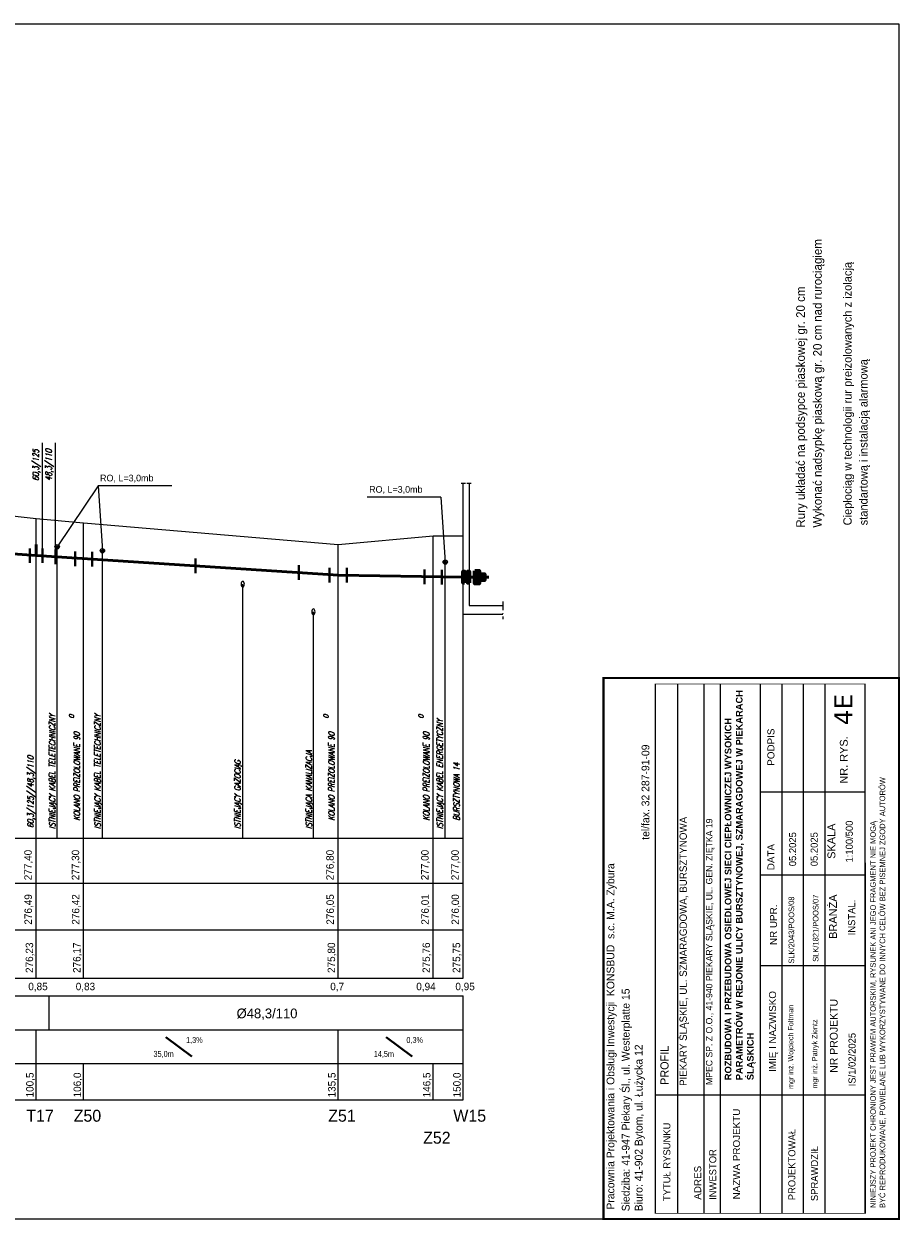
# Model space of a CAD drawing. Extents: x 6567519 to 6569315, y 5583523 to 5585607.
# Tile 65 of 67: x 6568611 to 6568814, y 5585021 to 5585298. Entities that reach past the tile are written whole.
import ezdxf

# ---------------------------------------------------------------- set-up
doc = ezdxf.new("R2010")
doc.units = 0
doc.linetypes.add('GAK', pattern=[3.5, 2, -0.7, 0.1, -0.7])
doc.linetypes.add('KOC', pattern=[2, 1.5, -0.5])
for name, color, linetype, lineweight in [('0-przyłącze', 7, 'CONTINUOUS', 50), ('monitorigng', 220, 'KOC', 30), ('pomocnicza', 140, 'CONTINUOUS', 30), ('siec', 7, 'GAK', 70), ('tekst', 2, 'CONTINUOUS', 20)]:
    doc.layers.add(name, color=color, linetype=linetype, lineweight=lineweight)
for name, color, linetype in [('_D.OBRZEŻE', 43, 'CONTINUOUS'), ('tabela', 141, 'CONTINUOUS'), ('teren', 7, 'CONTINUOUS')]:
    doc.layers.add(name, color=color, linetype=linetype)
doc.styles.add('Opisy018', font='verdana.ttf', dxfattribs={"height": 20})
doc.styles.add('ULICA', font='SIMPLEX', dxfattribs={"width": 0.8, "oblique": 15.00003, "height": 1.25})

msp = doc.modelspace()

# ---------------------------------------------------------------- hatches: boundary and pattern name
at = {"layer": 'siec', "linetype": 'Continuous'}
for points in [[(6568712.777, 5585170.958), (6568713.072, 5585170.958), (6568713.073, 5585168.35), (6568712.777, 5585168.35)], [(6568713.832, 5585170.958), (6568714.127, 5585170.958), (6568714.128, 5585168.35), (6568713.832, 5585168.35)]]:
    msp.add_hatch(color=256, dxfattribs=at).paths.add_polyline_path(points)
at = {"layer": 'siec', "lineweight": 20}
h = msp.add_hatch(color=3, dxfattribs=at)
h.paths.add_polyline_path([(6568717.688, 5585170.359), (6568717.688, 5585169.654), (6568716.495, 5585169.654), (6568716.495, 5585170.359)])
h.paths.add_polyline_path([(6568716.495, 5585168.949), (6568716.495, 5585169.654), (6568717.688, 5585169.654), (6568717.688, 5585168.949)])
h.paths.add_polyline_path([(6568715.428, 5585169.654), (6568716.495, 5585169.654), (6568716.495, 5585168.949), (6568716.495, 5585168.163), (6568715.428, 5585168.163)])
h.paths.add_polyline_path([(6568715.428, 5585171.145), (6568716.495, 5585171.145), (6568716.495, 5585169.654), (6568715.428, 5585169.654)])

# ---------------------------------------------------------------- linework, layer by layer
at = {"layer": '0-przyłącze', "color": 0, "lineweight": 25}
for p, q in [((6568645.251, 5585190.853), (6568628.148, 5585190.852)), ((6568707.62, 5585188.221), (6568690.517, 5585188.22))]:
    msp.add_line(p, q, dxfattribs=at)
at = {"layer": '0-przyłącze', "color": 1, "linetype": 'ByBlock', "lineweight": 40}
for p, q in [((6568612.28, 5585176.304), (6568612.28, 5585172.946)), ((6568615.274, 5585176.307), (6568615.274, 5585172.949)), ((6568618.271, 5585176.044), (6568618.271, 5585172.686)), ((6568622.791, 5585175.597), (6568622.791, 5585172.238)), ((6568626.779, 5585175.497), (6568626.779, 5585172.139)), ((6568650.729, 5585173.958), (6568650.729, 5585170.599)), ((6568674.68, 5585172.418), (6568674.68, 5585169.06)), ((6568681.791, 5585171.804), (6568681.791, 5585168.445)), ((6568685.779, 5585171.798), (6568685.779, 5585168.44)), ((6568703.791, 5585171.424), (6568703.791, 5585168.066)), ((6568707.779, 5585171.325), (6568707.779, 5585167.967))]:
    msp.add_line(p, q, dxfattribs=at)
at = {"layer": '0-przyłącze', "color": 0, "lineweight": 20, "extrusion": (0, 0, -1)}
for centre in [(6568661.664, 5585168.028), (6568678.037, 5585161.64)]:
    msp.add_ellipse(centre, major_axis=(0, 0.646), ratio=0.5936938, dxfattribs=at)
at = {"layer": '_D.OBRZEŻE', "color": 0}
for p, q in [((6568757.311, 5585022.158), (6568757.311, 5585144.932)), ((6568762.509, 5585022.195), (6568762.509, 5585144.93)), ((6568768.646, 5585022.214), (6568768.646, 5585144.928)), ((6568772.424, 5585022.214), (6568772.424, 5585144.927)), ((6568781.679, 5585022.214), (6568781.679, 5585144.923)), ((6568786.679, 5585022.214), (6568786.679, 5585144.922)), ((6568791.679, 5585022.214), (6568791.679, 5585144.92)), ((6568796.679, 5585022.214), (6568796.679, 5585144.918)), ((6568805.932, 5585022.214), (6568805.932, 5585144.915)), ((6568805.932, 5585119.787), (6568781.679, 5585119.787)), ((6568805.932, 5585100.598), (6568781.679, 5585100.598)), ((6568805.932, 5585079.585), (6568781.679, 5585079.585)), ((6568805.932, 5585049.586), (6568757.311, 5585049.586))]:
    msp.add_line(p, q, dxfattribs=at)
for points, const_width in [([(6568745.311, 5585020.897), (6568745.311, 5585146.297), (6568813.784, 5585146.297), (6568813.784, 5585020.897)], 0.518), ([(6568757.285, 5585144.932), (6568757.285, 5585022.214), (6568806.082, 5585022.214), (6568806.005, 5585144.915)], 0.148)]:
    msp.add_lwpolyline(points, close=True, dxfattribs=dict(at, const_width=const_width))
at = {"layer": 'monitorigng', "color": 40, "linetype": 'ByBlock', "lineweight": 20}
for p, q in [((6568618.642, 5585109.154), (6568618.642, 5585176.712)), ((6568629.134, 5585109.154), (6568629.134, 5585175.785))]:
    msp.add_line(p, q, dxfattribs=at)
at = {"layer": 'monitorigng', "color": 1, "linetype": 'ByBlock', "lineweight": 20}
msp.add_line((6568708.605, 5585109.154), (6568708.605, 5585173.154), dxfattribs=at)
at = {"layer": 'monitorigng', "color": 2, "linetype": 'ByBlock', "lineweight": 20}
msp.add_line((6568661.664, 5585109.154), (6568661.664, 5585168.028), dxfattribs=at)
at = {"layer": 'monitorigng', "color": 44, "linetype": 'ByBlock', "lineweight": 20}
msp.add_line((6568678.037, 5585109.154), (6568678.037, 5585161.64), dxfattribs=at)
at = {"layer": 'pomocnicza', "color": 0, "lineweight": 20}
for p, q in [((6568613.777, 5585076.693), (6568613.777, 5585109.154)), ((6568624.777, 5585076.693), (6568624.777, 5585109.154)), ((6568683.777, 5585076.693), (6568683.777, 5585109.154)), ((6568705.777, 5585076.693), (6568705.777, 5585109.154)), ((6568712.777, 5585076.693), (6568712.777, 5585109.154)), ((6568712.777, 5585048.54), (6568712.777, 5585072.582)), ((6568613.777, 5585048.54), (6568613.777, 5585064.736)), ((6568683.777, 5585048.54), (6568683.777, 5585064.736)), ((6568624.777, 5585048.54), (6568624.777, 5585056.916)), ((6568705.777, 5585048.54), (6568705.777, 5585056.916))]:
    msp.add_line(p, q, dxfattribs=at)
at = {"layer": 'siec', "linetype": 'ByBlock', "lineweight": 20}
for p, q in [((6568204.74, 5585297.897), (6568813.784, 5585297.897)), ((6568813.784, 5585297.897), (6568813.784, 5585020.897)), ((6568618.271, 5585175.796), (6568618.271, 5585200.822)), ((6568615.274, 5585176.244), (6568615.274, 5585200.775)), ((6568628.148, 5585190.852), (6568618.642, 5585176.712)), ((6568628.148, 5585190.852), (6568629.134, 5585175.785)), ((6568707.62, 5585188.221), (6568708.605, 5585173.154)), ((6568613.777, 5585183.154), (6568604.774, 5585184.154)), ((6568613.777, 5585109.154), (6568613.777, 5585183.154)), ((6568624.777, 5585182.154), (6568613.777, 5585183.154)), ((6568624.777, 5585109.154), (6568624.777, 5585182.154)), ((6568683.777, 5585177.154), (6568624.777, 5585182.154)), ((6568705.777, 5585179.154), (6568683.777, 5585177.154)), ((6568705.777, 5585109.154), (6568705.777, 5585179.154)), ((6568712.777, 5585179.154), (6568705.777, 5585179.154)), ((6568712.777, 5585109.154), (6568712.777, 5585179.154)), ((6568683.777, 5585109.154), (6568683.777, 5585177.154)), ((6568616.777, 5585064.736), (6568616.777, 5585072.582)), ((6568204.74, 5585020.897), (6568813.784, 5585020.897))]:
    msp.add_line(p, q, dxfattribs=at)
at = {"layer": 'siec', "color": 0, "linetype": 'ByBlock', "lineweight": 20}
for p, q in [((6568712.265, 5585191.444), (6568713.288, 5585191.444)), ((6568713.615, 5585191.444), (6568714.639, 5585191.444))]:
    msp.add_line(p, q, dxfattribs=at)
at = {"layer": 'siec', "color": 0, "linetype": 'Continuous', "lineweight": 20}
msp.add_line((6568712.777, 5585171.951), (6568712.777, 5585191.444), dxfattribs=at)
at = {"layer": 'siec', "linetype": 'ByBlock', "lineweight": 50}
for p, q in [((6568613.777, 5585174.654), (6568500.777, 5585182.654)), ((6568613.777, 5585177.214), (6568613.777, 5585174.654)), ((6568683.777, 5585170.154), (6568613.777, 5585174.654)), ((6568712.777, 5585169.654), (6568683.777, 5585170.154))]:
    msp.add_line(p, q, dxfattribs=at)
at = {"layer": 'siec', "color": 1, "linetype": 'ByBlock', "lineweight": 50}
msp.add_line((6568712.777, 5585169.654), (6568718.679, 5585169.654), dxfattribs=at)
at = {"layer": 'siec', "color": 1, "lineweight": 20}
msp.add_line((6568721.947, 5585164.047), (6568721.947, 5585159.897), dxfattribs=at)
at = {"layer": 'siec', "linetype": 'Continuous'}
for points in [[(6568713.073, 5585168.35), (6568712.777, 5585168.35), (6568712.777, 5585170.958), (6568713.073, 5585170.958)], [(6568714.128, 5585168.35), (6568713.832, 5585168.35), (6568713.832, 5585170.958), (6568714.128, 5585170.958)], [(6568715.428, 5585171.145), (6568716.495, 5585171.145), (6568716.495, 5585168.163), (6568715.428, 5585168.163)], [(6568716.495, 5585170.359), (6568717.688, 5585170.359), (6568717.688, 5585168.949), (6568716.495, 5585168.949)]]:
    msp.add_lwpolyline(points, close=True, dxfattribs=at)
at = {"layer": 'siec', "linetype": 'Continuous', "lineweight": 20}
for centre in [(6568618.642, 5585176.712), (6568629.134, 5585175.785), (6568708.605, 5585173.154)]:
    msp.add_circle(centre, 0.508, dxfattribs=at)
at = {"layer": 'siec', "linetype": 'ByBlock', "lineweight": 20}
for centre in [(6568618.642, 5585176.712), (6568629.134, 5585175.785), (6568708.605, 5585173.154)]:
    msp.add_circle(centre, 0.216, dxfattribs=at)
at = {"layer": 'tabela', "color": 0, "linetype": 'ByBlock', "lineweight": 20}
for p, q in [((6568412.777, 5585109.154), (6568712.777, 5585109.154)), ((6568412.777, 5585098.747), (6568712.777, 5585098.747)), ((6568412.777, 5585087.886), (6568712.777, 5585087.886)), ((6568412.777, 5585087.886), (6568712.777, 5585087.886)), ((6568412.777, 5585076.693), (6568712.777, 5585076.693)), ((6568412.777, 5585072.582), (6568712.777, 5585072.582)), ((6568412.777, 5585064.736), (6568712.777, 5585064.736)), ((6568412.777, 5585064.736), (6568712.777, 5585064.736)), ((6568412.777, 5585064.736), (6568712.777, 5585064.736)), ((6568412.777, 5585056.916), (6568712.777, 5585056.916)), ((6568412.777, 5585056.916), (6568712.777, 5585056.916)), ((6568412.777, 5585048.54), (6568712.777, 5585048.54))]:
    msp.add_line(p, q, dxfattribs=at)
at = {"layer": 'tekst', "color": 0, "linetype": 'ByBlock', "lineweight": 40}
for p, q in [((6568643.874, 5585063.016), (6568649.868, 5585058.528)), ((6568694.947, 5585063.016), (6568700.941, 5585058.528))]:
    msp.add_line(p, q, dxfattribs=at)
at = {"layer": 'teren', "color": 3}
for p, q in [((6568714.127, 5585191.444), (6568714.127, 5585163.066)), ((6568714.127, 5585163.066), (6568721.947, 5585163.066)), ((6568714.127, 5585163.066), (6568721.947, 5585163.066)), ((6568712.777, 5585161.066), (6568721.947, 5585161.066))]:
    msp.add_line(p, q, dxfattribs=at)

# ---------------------------------------------------------------- texts
at = {"layer": '_D.OBRZEŻE', "color": 0, "attachment_point": 1, "rotation": 90}
for s, insert, char_height, width in [('{\\fArial|b1|i0|c238|p34;\\H0.819x;ROZBUDOWA I PRZEBUDOWA OSIEDLOWEJ SIECI CIEPŁOWNICZEJ WYSOKICH PARAMETRÓW W REJONIE ULICY BURSZTYNOWEJ, SZMARAGDOWEJ W PIEKARACH ŚLĄSKICH\\fArial|b0|i0|c238|p34;\\H1.221x;  }', (6568773.407, 5585053.063), 1.88431, 95.17216), ('{\\H0.8612x; tel/fax. 32 287-91-09}\\P ', (6568754.119, 5585108.12), 2.09, 63.97006), ('{\\fArial|b0|i0|c238|p34;\\Q0;PODPIS}', (6568783.287, 5585125.954), 1.6325, 47.38523), ('{\\fArial|b0|i0|c238|p34;\\Q0;NR. RYS.}', (6568800.087, 5585121.802), 1.81389, 47.38523), (' NINIEJSZY PROJEKT CHRONIONY JEST PRAWEM AUTORSKIM, RYSUNEK ANI JEGO FRAGMENT NIE MOGĄ\\P BYĆ REPRODUKOWANE, POWIELANE LUB WYKORZYSTYWANE DO INNYCH CELÓW BEZ PISEMNEJ ZGODY AUTORÓW', (6568807.122, 5585022.951), 1.3, 144.97931), ('PIEKARY ŚLĄSKIE, UL. SZMARAGDOWA, BURSZTYNOWA', (6568762.917, 5585051.724), 1.6929, 91.89273), ('MPEC SP. Z O.O., 41-940 PIEKARY ŚLĄSKIE, UL. GEN. ZIĘTKA 19', (6568769.041, 5585051.957), 1.5, 103.19293), ('05.2025', (6568788.314, 5585102.659), 1.6325, 47.38523), ('05.2025', (6568793.314, 5585102.659), 1.6325, 47.38523), ('{\\fArial|b0|i0|c238|p34;\\Q0;SKALA}', (6568797.213, 5585104.374), 1.81389, 47.38523), ('^I  1:100/500', (6568801.45, 5585095.78), 1.6325, 47.38523), ('Pracownia Projektowania i Obsługi Inwestycji  KONSBUD  s.c. M.A. Zybura{\\Q15;              }', (6568746.013, 5585023.069), 1.8, 562.17756), ('{\\fArial|b0|i0|c238|p34;\\Q0;DATA}', (6568783.287, 5585101.73), 1.6325, 47.38523), ('SLK/2043/POOS/08', (6568788.193, 5585080.08), 1.3, 45.01597), ('SLK/1821/POOS/07', (6568793.823, 5585080.508), 1.3, 45.01597), ('{\\fArial|b0|i0|c238|p34;\\Q0;BRANŻA}', (6568797.589, 5585085.835), 1.81389, 47.38523), ('{\\fArial|b0|i0|c238|p34;NR UPR.}', (6568783.877, 5585084.39), 1.6325, 47.38523), ('^IINSTAL.', (6568802.001, 5585080.112), 1.6325, 47.38523), ('Siedziba: 41-947 Piekary Śl., ul. Westerplatte 15\\PBiuro: 41-902 Bytom, ul. Łużycka 12', (6568749.539, 5585022.676), 1.8, 96.14539), ('{\\fArial|b0|i0|c238|p34;\\Q0;IMIĘ I NAZWISKO}', (6568783.662, 5585054.98), 1.6325, 47.38523), ('mgr inż. Wojciech Foltman', (6568788.092, 5585051.028), 1.2, 47.38523), ('NR PROJEKTU', (6568797.764, 5585054.774), 1.81389, 47.38523), ('mgr inż. Patryk Zientz', (6568793.635, 5585051.115), 1.2, 47.38523), ('\\A1;    IS/1/02/2025', (6568802.088, 5585049.215), 1.6325, 47.38523), ('PROFIL', (6568758.491, 5585051.962), 1.881, 95.48536), ('TYTUŁ RYSUNKU', (6568759.161, 5585025.032), 1.6325, 47.38523), ('{\\fArial|b0|i0|c238|p34;NAZWA PROJEKTU}', (6568775.305, 5585025.429), 1.6325, 47.38523), ('PROJEKTOWAŁ', (6568788.141, 5585025.246), 1.6325, 47.38523), ('SPRAWDZIŁ', (6568793.377, 5585025.037), 1.6325, 47.38523), ('INWESTOR', (6568769.803, 5585025.313), 1.6325, 47.38523), ('{\\fArial|b0|i0|c238|p34;ADRES }', (6568766.313, 5585025.357), 1.6325, 47.38523)]:
    msp.add_mtext(s, dxfattribs=dict(at, insert=insert, char_height=char_height, width=width))
at = {"layer": '_D.OBRZEŻE', "color": 0, "insert": (6568798.804, 5585135.328), "char_height": 4.18, "width": 6.8401, "attachment_point": 1, "rotation": 90, "style": 'Opisy018'}
msp.add_mtext('4E', dxfattribs=at)
at = {"layer": 'pomocnicza', "lineweight": 20}
for s, height, p in [('Wykonać nadsypkę piaskową gr. 20 cm nad rurociągiem', 2, (6568795.889, 5585181.141)), ('Ciepłociąg w technologii rur preizolowanych z izolacją', 1.92, (6568802.816, 5585181.656)), ('Rury układać na podsypce piaskowej gr. 20 cm', 2, (6568791.965, 5585181.141)), ('standartową i instalacją alarmową ', 1.92, (6568806.506, 5585181.667))]:
    msp.add_text(s, height=height, rotation=90, dxfattribs=at).set_placement(p)
at = {"layer": 'pomocnicza', "color": 0, "linetype": 'ByBlock', "lineweight": 20, "style": 'ULICA', "oblique": 15.00003, "width": 0.8}
for s, height, p in [('60,3/125', 1.4, (6568614.374, 5585191.961)), ('48,3/110', 1.4, (6568617.373, 5585192.008)), ('ISTNIEJĄCY KABEL TELETECHNICZNY', 1.4, (6568618.215, 5585111.321)), ('0', 1.12, (6568622.537, 5585136.926)), ('ISTNIEJĄCY KABEL TELETECHNICZNY', 1.4, (6568628.706, 5585111.321)), ('0', 1.12, (6568681.537, 5585136.926)), ('0', 1.12, (6568703.537, 5585136.926)), ('ISTNIEJĄCY KABEL ENERGETYCZNY', 1.4, (6568708.037, 5585111.321)), ('KOLANO PREIZOLOWANE 90', 1.4, (6568623.921, 5585113.212)), ('KOLANO PREIZOLOWANE 90', 1.4, (6568682.921, 5585113.212)), ('KOLANO PREIZOLOWANE 90', 1.4, (6568704.921, 5585113.212)), ('ISTNIEJĄCA KANALIZACJA', 1.4, (6568677.689, 5585111.321)), ('ISTNIEJĄCY GAZOCIĄG', 1.4, (6568661.14, 5585111.321)), ('BURSZTYNOWA 14', 1.4, (6568711.921, 5585113.212)), ('60,3/125//48,3/110', 1.4, (6568613.177, 5585111.513))]:
    msp.add_text(s, height=height, rotation=90, dxfattribs=at).set_placement(p)
at = {"layer": 'tekst', "color": 141, "lineweight": 20}
for p in [(6568628.593, 5585191.858), (6568690.962, 5585189.226)]:
    msp.add_text('RO, L=3,0mb', height=1.54829, dxfattribs=at).set_placement(p)
at = {"layer": 'tekst', "color": 0, "lineweight": 20}
for s, p in [('277,40', (6568612.752, 5585099.399)), ('277,30', (6568623.752, 5585099.399)), ('276,80', (6568682.752, 5585099.399)), ('277,00', (6568704.752, 5585099.399)), ('277,00', (6568711.752, 5585099.399)), ('276,49', (6568612.796, 5585089.106)), ('276,42', (6568623.796, 5585089.106)), ('276,05', (6568682.796, 5585089.106)), ('276,01', (6568704.796, 5585089.106)), ('276,00', (6568711.796, 5585089.106)), ('276,23', (6568613.073, 5585077.913)), ('276,17', (6568624.073, 5585077.913)), ('275,80', (6568683.073, 5585077.913)), ('275,76', (6568705.073, 5585077.913)), ('275,75', (6568712.073, 5585077.913)), ('100,5', (6568613.175, 5585049.064)), ('106,0', (6568624.175, 5585049.064)), ('135,5', (6568683.175, 5585049.064)), ('146,5', (6568705.175, 5585049.064)), ('150,0', (6568712.175, 5585049.064))]:
    msp.add_text(s, height=1.728, rotation=90, dxfattribs=at).set_placement(p)
for s, height, p in [('0,85', 1.728, (6568611.953, 5585073.917)), ('0,83', 1.728, (6568622.953, 5585073.917)), ('0,7', 1.728, (6568681.953, 5585073.917)), ('0,94', 1.728, (6568701.893, 5585073.917)), ('0,95', 1.728, (6568710.953, 5585073.917)), ('%%C48,3/110', 2.2574, (6568660.244, 5585067.415)), ('T17', 2.7648, (6568611.479, 5585043.441)), ('Z50', 2.7648, (6568622.479, 5585043.441)), ('Z51', 2.7648, (6568681.479, 5585043.441)), ('W15', 2.7648, (6568710.479, 5585043.441)), ('Z52', 2.7648, (6568703.479, 5585038.349))]:
    msp.add_text(s, height=height, dxfattribs=at).set_placement(p)
at = {"layer": 'tekst', "color": 0, "lineweight": 20, "width": 0.8}
for s, p in [('1,3%%%', (6568648.533, 5585061.689)), ('0,3%%%', (6568699.606, 5585061.689)), ('35,0m', (6568640.974, 5585058.47)), ('14,5m', (6568692.047, 5585058.47))]:
    msp.add_text(s, height=1.38, dxfattribs=at).set_placement(p)

doc.saveas('drawing.dxf')
